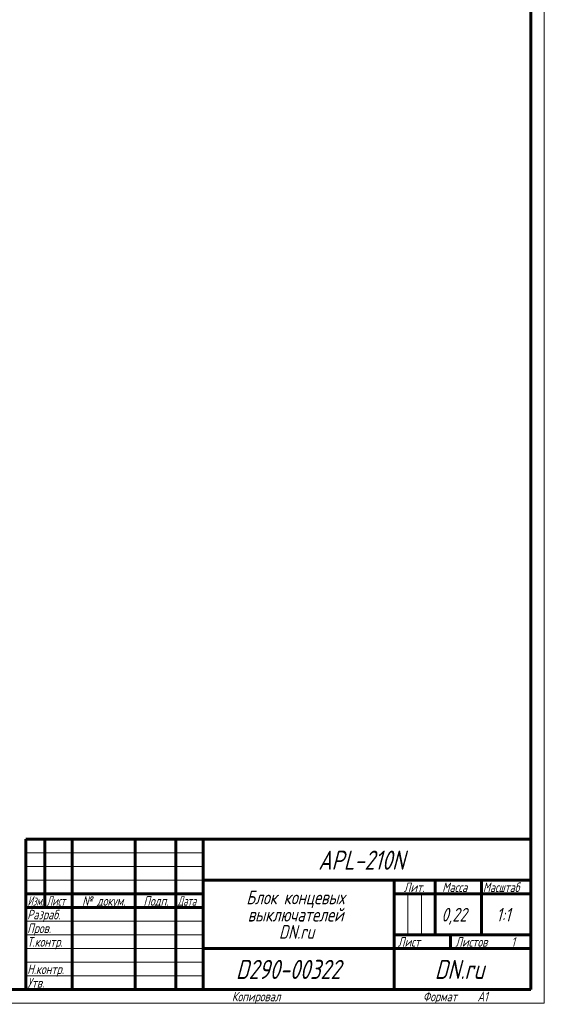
# Model space of a CAD drawing. Header units: millimetres. Extents: x 0 to 841, y 0 to 594.
# Tile 17 of 17: x 649 to 841, y 0 to 360. Entities that reach past the tile are written whole.
import ezdxf

# ---------------------------------------------------------------- set-up
doc = ezdxf.new("R2010")
doc.units = ezdxf.units.MM
doc.linetypes.add('K5LT_BASIC', pattern=[0])
doc.linetypes.add('K5LT_THIN', pattern=[0])
doc.styles.add('KTEXTSTYLE', font='txt', dxfattribs={"width": 0.96, "height": 5})

# ---------------------------------------------------------------- blocks, each defined once
blk = doc.blocks.new('U121')
at = {"color": 7, "linetype": 'K5LT_THIN', "lineweight": 18, "true_color": 0xffffff}
for p, q in [((841, 594), (841, 0)), ((651, 55), (716, 55)), ((651, 50), (716, 50)), ((651, 45), (716, 45)), ((790.96, 25), (790.96, 40)), ((795.98, 25), (795.98, 40)), ((651, 30), (716, 30)), ((651, 25), (716, 25)), ((651, 20), (716, 20)), ((651, 15), (716, 15)), ((651, 10), (716, 10)), ((841, 0), (0, 0))]:
    blk.add_line(p, q, dxfattribs=at)
at = {"color": 143, "linetype": 'K5LT_BASIC', "lineweight": 60, "true_color": 0x33acca}
for p, q in [((836, 589), (836, 5)), ((651, 60), (836, 60)), ((651, 5), (651, 60)), ((658, 35), (658, 60)), ((668, 5), (668, 60)), ((691, 5), (691, 60)), ((706, 5), (706, 60)), ((716, 5), (716, 60)), ((716, 45), (836, 45)), ((786, 5), (786, 45)), ((801, 25), (801, 45)), ((818, 25), (818, 45)), ((651, 40), (716, 40)), ((786, 40), (801, 40)), ((801, 40), (836, 40)), ((651, 35), (716, 35)), ((786, 25), (836, 25)), ((806.57, 20), (806.57, 25)), ((716, 20), (786, 20)), ((786, 20), (836, 20)), ((836, 5), (20, 5))]:
    blk.add_line(p, q, dxfattribs=at)
at = {"color": 7, "attachment_point": 1, "style": 'KTEXTSTYLE'}
for s, insert, char_height in [('\\fArial|b0|c204|p34;\\H5.0;\\W1.000;\\Q15;\\fGOST Type AU|b0|i0|c204|p34;\\Q15;\\W0.960;\\H7.00;APL-210N', (758.15, 55.86), 7), ('\\fArial|b0|c204|p34;\\H5.0;\\W1.000;\\Q15;\\fGOST Type AU|b0|i0|c204|p34;\\Q15;\\W0.960;\\H3.50;Лит.', (789.47, 44.18), 3.5), ('\\fArial|b0|c204|p34;\\H5.0;\\W1.000;\\Q15;\\fGOST Type AU|b0|i0|c204|p34;\\Q15;\\W0.960;\\H3.50;Масса', (803.58, 44.18), 3.5), ('\\fArial|b0|c204|p34;\\H5.0;\\W1.000;\\Q15;\\fGOST Type AU|b0|i0|c204|p34;\\Q15;\\W0.926;\\H3.50;Масштаб', (818.52, 44.18), 3.5), ('\\fArial|b0|c204|p34;\\H5.0;\\W1.000;\\Q15;\\fGOST Type AU|b0|i0|c204|p34;\\Q15;\\W0.960;Блок концевых', (731.77, 41.21), 5), ('\\fArial|b0|c204|p34;\\H5.0;\\W1.000;\\Q15;\\fGOST Type AU|b0|i0|c204|p34;\\Q15;\\W0.786;\\H3.50;Изм.', (651.62, 39.18), 3.5), ('\\fArial|b0|c204|p34;\\H5.0;\\W1.000;\\Q15;\\fGOST Type AU|b0|i0|c204|p34;\\Q15;\\W0.800;\\H3.50;Лист', (658.61, 39.18), 3.5), ('\\fArial|b0|c204|p34;\\H5.0;\\W1.000;\\Q15;\\fGOST Type AU|b0|i0|c204|p34;\\Q15;\\W0.960;\\H3.50;№ докум.', (671.63, 39.18), 3.5), ('\\fArial|b0|c204|p34;\\H5.0;\\W1.000;\\Q15;\\fGOST Type AU|b0|i0|c204|p34;\\Q15;\\W0.960;\\H3.50;Подп.', (694.1, 39.18), 3.5), ('\\fArial|b0|c204|p34;\\H5.0;\\W1.000;\\Q15;\\fGOST Type AU|b0|i0|c204|p34;\\Q15;\\W0.800;\\H3.50;Дата', (706.61, 39.18), 3.5), ('\\fArial|b0|c204|p34;\\H5.0;\\W1.000;\\Q15;\\fGOST Type AU|b0|i0|c204|p34;\\Q15;\\W0.960;\\H3.50;Разраб.', (651.5, 34.18), 3.5), ('\\fArial|b0|c204|p34;\\H5.0;\\W1.000;\\Q15;\\fGOST Type AU|b0|i0|c204|p34;\\Q15;\\W0.960;выключателей', (732.3, 34.9), 5), ('\\fArial|b0|c204|p34;\\H5.0;\\W1.000;\\Q15;\\fGOST Type AU|b0|i0|c204|p34;\\Q15;\\W0.960;0,22', (803.3, 34.9), 5), ('\\fArial|b0|c204|p34;\\H5.0;\\W1.000;\\Q15;\\fGOST Type AU|b0|i0|c204|p34;\\Q15;\\W0.960;{\\c16737820;1:1}', (823.44, 34.9), 5), ('\\fArial|b0|c204|p34;\\H5.0;\\W1.000;\\Q15;\\fGOST Type AU|b0|i0|c204|p34;\\Q15;\\W0.960;\\H3.50;Пров.', (651.5, 29.18), 3.5), ('\\fArial|b0|c204|p34;\\H5.0;\\W1.000;\\Q15;\\fGOST Type AU|b0|i0|c204|p34;\\Q15;\\W0.960;DN.ru', (743.74, 28.59), 5), ('\\fArial|b0|c204|p34;\\H5.0;\\W1.000;\\Q15;\\fGOST Type AU|b0|i0|c204|p34;\\Q15;\\W0.960;\\H3.50;Т.контр.', (651.5, 24.18), 3.5), ('\\fArial|b0|c204|p34;\\H5.0;\\W1.000;\\Q15;\\fGOST Type AU|b0|i0|c204|p34;\\Q15;\\W0.960;\\H3.50;Лист', (787.32, 24.18), 3.5), ('\\fArial|b0|c204|p34;\\H5.0;\\W1.000;\\Q15;\\fGOST Type AU|b0|i0|c204|p34;\\Q15;\\W0.960;\\H3.50;Листов', (808.36, 24.18), 3.5), ('\\fArial|b0|c204|p34;\\H5.0;\\W1.000;\\Q15;\\fGOST Type AU|b0|i0|c204|p34;\\Q15;\\W0.960;\\H3.50;1', (828.91, 24.18), 3.5), ('\\fArial|b0|c204|p34;\\H5.0;\\W1.000;\\Q15;\\fGOST Type AU|b0|i0|c204|p34;\\Q15;\\W0.960;\\H7.00;D290-00322', (727.96, 15.86), 7), ('\\fArial|b0|c204|p34;\\H5.0;\\W1.000;\\Q15;\\fGOST Type AU|b0|i0|c204|p34;\\Q15;\\W0.960;\\H7.00;DN.ru', (800.84, 15.86), 7), ('\\fArial|b0|c204|p34;\\H5.0;\\W1.000;\\Q15;\\fGOST Type AU|b0|i0|c204|p34;\\Q15;\\W0.960;\\H3.50;Н.контр.', (651.5, 14.18), 3.5), ('\\fArial|b0|c204|p34;\\H5.0;\\W1.000;\\Q15;\\fGOST Type AU|b0|i0|c204|p34;\\Q15;\\W0.960;\\H3.50;Утв.', (651.5, 9.18), 3.5), ('\\fArial|b0|c204|p34;\\H5.0;\\W1.000;\\Q15;\\fGOST Type AU|b0|i0|c204|p34;\\Q15;\\W0.960;\\H3.50;Копировал', (726.5, 4.18), 3.5), ('\\fArial|b0|c204|p34;\\H5.0;\\W1.000;\\Q15;\\fGOST Type AU|b0|i0|c204|p34;\\Q15;\\W0.960;\\H3.50;Формат', (796.5, 4.18), 3.5), ('\\fArial|b0|c204|p34;\\H5.0;\\W1.000;\\Q15;\\fGOST Type AU|b0|i0|c204|p34;\\Q15;\\W0.960;\\H3.50;A1', (816.5, 4.18), 3.5)]:
    blk.add_mtext(s, dxfattribs=dict(at, insert=insert, char_height=char_height))

msp = doc.modelspace()

# ---------------------------------------------------------------- block references
msp.add_blockref('U121', (0, 0))

doc.saveas('drawing.dxf')
